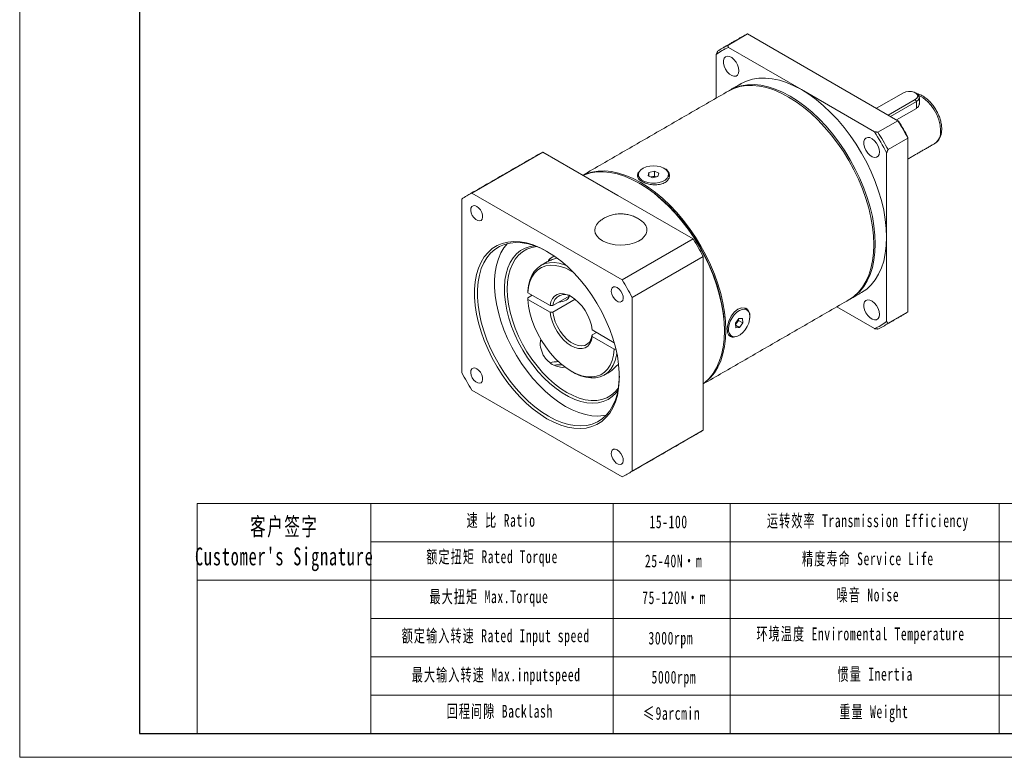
# Model space of a CAD drawing. Header units: millimetres. Extents: x -67 to 433, y -60 to 294.
# Tile 1 of 3: x -67 to 178, y -60 to 123. Entities that reach past the tile are written whole.
import ezdxf

# ---------------------------------------------------------------- set-up
doc = ezdxf.new("R2010")
doc.units = ezdxf.units.MM
doc.header["$LTSCALE"] = 1.5
doc.layers.get('0').update_dxf_attribs({"lineweight": 18})
for name, color, linetype, lineweight in [('7标注层', 4, 'Continuous', 18), ('SLD-0', 7, 'Continuous', 18), ('图框_外框线', 7, 'Continuous', 18)]:
    doc.layers.add(name, color=color, linetype=linetype, lineweight=lineweight)
doc.styles.add('标准', font='txt', dxfattribs={"width": 0.667})

msp = doc.modelspace()

# ---------------------------------------------------------------- linework, layer by layer
at = {"color": 7, "linetype": 'Continuous', "lineweight": 15}
for p, q in [((109.02024, 116.733754), (113.969987, 119.591182)), ((151.38656, 97.991054), (113.969987, 119.591182)), ((127.374972, 105.729588), (109.205629, 116.218526)), ((106.161769, 114.460771), (106.161769, 103.627321)), ((145.544314, 95.24065), (127.374972, 105.729588)), ((152.760104, 104.951214), (146.045005, 101.07467)), ((149.014854, 99.360213), (155.729953, 103.236757)), ((156.012796, 102.74686), (155.729953, 103.236757)), ((156.745031, 103.767371), (156.745031, 102.027469)), ((156.012796, 102.74686), (149.580586, 99.033624)), ((156.012796, 101.063437), (151.03863, 98.191912)), ((156.012796, 102.74686), (156.012796, 101.063437)), ((151.38656, 97.991054), (146.436813, 95.133626)), ((148.941729, 90.794984), (153.891476, 93.652412)), ((153.891476, 93.905749), (153.891476, 93.652412)), ((153.891476, 50.445134), (153.891476, 93.652412)), ((45.304997, 79.951728), (62.982667, 90.156829)), ((81.690953, 79.356765), (62.982667, 90.156829)), ((148.588175, 68.987243), (148.588175, 89.968528)), ((86.764789, 84.606295), (86.764789, 84.022467)), ((89.177514, 84.314959), (89.416599, 85.136692)), ((90.290702, 83.784563), (89.177514, 84.314959)), ((89.416599, 85.136692), (90.768874, 85.428028)), ((89.416599, 84.201042), (89.416599, 85.136692)), ((89.83452, 84.001918), (90.092737, 84.057549)), ((90.092737, 84.057549), (90.768874, 84.203217)), ((91.642977, 84.075899), (90.290702, 83.784563)), ((90.768874, 85.428028), (91.882064, 84.897632)), ((90.768874, 84.203217), (90.768874, 85.428028)), ((90.768874, 84.203217), (91.225057, 83.985862)), ((91.882064, 84.897632), (91.642977, 84.075899)), ((94.294788, 84.606295), (94.294788, 84.022467)), ((42.800081, 78.5052), (42.800081, 35.297922)), ((82.72157, 58.351599), (45.304997, 79.951728)), ((100.39924, 68.556701), (81.690953, 79.356765)), ((148.588175, 48.005957), (148.588175, 68.987243)), ((100.39924, 68.556701), (82.72157, 58.351599)), ((85.226487, 54.012957), (102.904156, 64.218059)), ((102.904156, 42.614421), (102.904156, 64.218059)), ((64.013284, 62.840141), (63.917098, 62.785955)), ((59.262783, 53.928978), (60.323675, 54.541417)), ((64.767744, 51.975911), (59.263523, 55.15343)), ((65.478265, 51.973938), (69.670936, 54.394316)), ((69.341713, 54.204259), (69.341713, 53.79084)), ((85.226487, 10.805679), (85.226487, 54.012957)), ((59.263523, 53.520349), (64.767744, 50.34283)), ((71.03815, 53.55051), (65.478265, 50.340857)), ((136.160759, 51.665214), (145.544314, 46.248202)), ((153.891476, 50.445134), (148.941729, 47.587706)), ((110.941802, 47.596896), (111.773063, 48.760595)), ((111.03901, 46.479795), (110.941802, 47.596896)), ((111.322451, 47.72055), (110.973545, 47.232111)), ((110.985631, 47.093203), (111.967479, 46.526394)), ((111.738081, 48.302399), (111.322451, 47.72055)), ((111.706338, 48.667184), (111.738081, 48.302399)), ((111.738081, 48.302399), (112.798741, 47.690094)), ((111.773063, 48.760595), (112.701532, 48.807194)), ((112.798741, 47.690094), (111.967479, 46.526394)), ((112.701532, 48.807194), (112.798741, 47.690094)), ((75.276223, 44.684615), (76.337115, 45.297055)), ((80.746878, 42.751354), (75.279642, 45.907522)), ((75.279642, 44.27444), (80.783862, 41.096921)), ((108.207457, 46.084155), (108.207457, 45.675951)), ((111.967479, 46.526394), (111.03901, 46.479795)), ((102.904156, 21.010781), (102.904156, 42.614421)), ((81.38475, 37.075269), (81.857174, 37.347994)), ((81.751012, 37.300384), (81.864557, 37.284453)), ((45.304997, 30.95928), (82.72157, 9.359152)), ((102.904156, 21.010781), (85.226487, 10.805679))]:
    msp.add_line(p, q, dxfattribs=at)
for p, q in [((20.112215, 2.746955), (20.112215, -54.490945)), ((80.528367, 2.746955), (80.528367, -54.490945))]:
    msp.add_line(p, q)
for points in [[(111.819516, 110.421693), (111.733126, 111.133434), (111.481629, 111.881679), (111.087375, 112.59994), (110.585393, 113.224402), (110.020288, 113.699574), (109.442271, 113.983236), (108.9027, 114.050183), (108.44952, 113.894469), (108.122999, 113.529926), (107.952148, 112.988949), (107.952148, 112.319604), (108.122999, 111.581366), (108.44952, 110.839831), (108.9027, 110.160885), (109.442271, 109.604859), (110.020288, 109.221156), (110.585393, 109.043871), (111.087375, 109.088756), (111.481629, 109.351823), (111.733126, 109.809696), (111.819516, 110.421693)], [(127.374972, 105.729588), (125.526119, 106.703693), (123.691338, 107.483952), (121.884591, 108.06443), (120.119629, 108.440706), (118.409885, 108.609918), (116.76837, 108.570777), (115.207579, 108.323584), (113.739388, 107.870217), (112.37619, 107.214831)], [(109.19421, 105.377913), (110.557408, 106.033299), (112.025598, 106.486666), (113.58639, 106.733859), (115.227904, 106.773), (116.937649, 106.603787), (118.702611, 106.227512), (120.509357, 105.647034), (122.344139, 104.866775), (124.192992, 103.89267), (126.041844, 102.732135), (127.876626, 101.394001), (129.683373, 99.888453), (131.448335, 98.226947), (133.158079, 96.422131), (134.799593, 94.487737), (136.360385, 92.438493), (137.828576, 90.289988), (139.192992, 88.058577), (140.443248, 85.761243), (141.569831, 83.415469), (142.564164, 81.039106), (143.418683, 78.650243), (144.126883, 76.267058), (144.683372, 73.907691), (145.083919, 71.590096), (145.325472, 69.331912), (145.406195, 67.150325), (145.325472, 65.061939), (145.083919, 63.082646), (144.683372, 61.227512), (144.126883, 59.510654), (143.418683, 57.94514), (142.564164, 56.542882), (141.569831, 55.314554), (140.443248, 54.269504), (139.192992, 53.415684), (139.191772, 53.414981)], [(109.372029, 105.47816), (109.546546, 105.581311), (110.910962, 106.237401), (112.379153, 106.690769), (113.939944, 106.937961), (115.581458, 106.977103), (117.291203, 106.80789), (119.056165, 106.431614), (120.862911, 105.851137), (122.697693, 105.070878), (124.546546, 104.096772), (126.395398, 102.936238), (128.23018, 101.598103), (130.036927, 100.092556), (131.801889, 98.431049), (133.511633, 96.626233), (135.153147, 94.691839), (136.713939, 92.642595), (138.18213, 90.494091), (139.546546, 88.262679), (140.796802, 85.965346), (141.923385, 83.619571), (142.917718, 81.243209), (143.772237, 78.854346), (144.480437, 76.47116), (145.036927, 74.111793), (145.437473, 71.794198), (145.679026, 69.536015), (145.759749, 67.354428)], [(148.588175, 68.987243), (148.507452, 71.16883), (148.265899, 73.427014), (147.865353, 75.744609), (147.308863, 78.103976), (146.600663, 80.487161), (145.746145, 82.876025), (144.751811, 85.252387), (143.625228, 87.598162), (142.374972, 89.895495), (141.010556, 92.126906), (139.542366, 94.275411), (137.981574, 96.324655), (136.340059, 98.259049), (134.630315, 100.063865), (132.865353, 101.725371), (131.058606, 103.230919), (129.223824, 104.569054), (127.374972, 105.729588)], [(155.729953, 103.236757), (156.148276, 103.581644), (156.337039, 103.988327), (156.273476, 104.407754), (155.96525, 104.789336), (155.449541, 105.087048), (154.788551, 105.264983), (154.062003, 105.301677), (153.357531, 105.192707), (152.760104, 104.951214)], [(156.013084, 104.787715), (156.472547, 104.422579), (156.714252, 103.99314), (156.714252, 103.541602), (156.472546, 103.112162), (156.012796, 102.74686)], [(146.819516, 90.216623), (146.733125, 90.928364), (146.48163, 91.676609), (146.087375, 92.39487), (145.585394, 93.019331), (145.020288, 93.494504), (144.44227, 93.778167), (143.9027, 93.845114), (143.449521, 93.689398), (143.122999, 93.324856), (142.952147, 92.78388), (142.952147, 92.114534), (143.122999, 91.376296), (143.449521, 90.63476), (143.9027, 89.955816), (144.44227, 89.399789), (145.020288, 89.016087), (145.585394, 88.8388), (146.087375, 88.883687), (146.48163, 89.146753), (146.733125, 89.604627), (146.819516, 90.216623)], [(93.433508, 83.222774), (93.938289, 83.683114), (94.228903, 84.201461), (94.287087, 84.745245), (94.109186, 85.280298), (93.70638, 85.773002), (93.103975, 86.192397), (92.339825, 86.512131), (91.461945, 86.712115), (90.525493, 86.779782), (89.589311, 86.710881), (88.712223, 86.509742), (87.949339, 86.189002), (87.348594, 85.768814), (86.947736, 85.275581), (86.771951, 84.740295), (86.832284, 84.196589), (87.124946, 83.678626), (87.631547, 83.218952), (88.320254, 82.84645), (89.147794, 82.584525), (90.062171, 82.449636), (91.00593, 82.450258), (91.919771, 82.586352), (92.746274, 82.849365), (93.433508, 83.222774)], [(72.926595, 84.416323), (73.712224, 84.763027), (75.180415, 85.216395), (76.741206, 85.463587), (78.382721, 85.502729), (80.092466, 85.333516), (81.857428, 84.95724), (83.664174, 84.376763), (85.498956, 83.596504), (87.347808, 82.622398), (89.196661, 81.461864), (91.031442, 80.123729), (92.838189, 78.618182), (94.603151, 76.956675), (96.312896, 75.151859), (97.95441, 73.217465), (99.515202, 71.168221), (100.983393, 69.019717), (102.347809, 66.788305), (103.598065, 64.490972), (104.724647, 62.145197), (105.718981, 59.768835), (106.573499, 57.379972), (107.281699, 54.996786), (107.838189, 52.637419), (108.238736, 50.319824), (108.480288, 48.061641), (108.561012, 45.880054), (108.480288, 43.791667), (108.238736, 41.812375), (107.838189, 39.957241), (107.281699, 38.240383), (106.573499, 36.674868), (105.718981, 35.27261), (104.724647, 34.044283), (103.598065, 32.999232), (102.904158, 32.491456)], [(86.994254, 82.418296), (85.145402, 83.392401), (83.31062, 84.17266), (81.503873, 84.753138), (79.738912, 85.129413), (78.029167, 85.298626), (76.387652, 85.259485), (74.826861, 85.012292), (73.35867, 84.558924), (72.964016, 84.394719)], [(90.092737, 84.057549), (89.943616, 84.018833), (89.858838, 83.990332)], [(102.904156, 32.534752), (103.244511, 32.79513), (104.371093, 33.84018), (105.365427, 35.068508), (106.219945, 36.470766), (106.928145, 38.03628), (107.484635, 39.753138), (107.885182, 41.608272), (108.126734, 43.587565), (108.207457, 45.675951), (108.126734, 47.857538), (107.885182, 50.115722), (107.484635, 52.433317), (106.928145, 54.792684), (106.219945, 57.175869), (105.365427, 59.564732), (104.371093, 61.941095), (103.244511, 64.286869), (101.994255, 66.584203), (100.629839, 68.815614), (99.161648, 70.964119), (97.600856, 73.013363), (95.959342, 74.947757), (94.249597, 76.752573), (92.484635, 78.414079), (90.677888, 79.919627), (88.843107, 81.257761), (86.994254, 82.418296)], [(87.347808, 82.21413), (89.191386, 81.055594), (91.020536, 79.717605), (92.820941, 78.210632), (94.578512, 76.546473), (96.279493, 74.73815), (97.910571, 72.799815), (99.458981, 70.746639), (100.912606, 68.594691), (102.260066, 66.360814), (103.490818, 64.062489), (104.59523, 61.717703), (105.564656, 59.34481), (106.391512, 56.962378), (107.069325, 54.589055), (107.59279, 52.243414), (107.95781, 49.943816), (108.161529, 47.708254), (108.207459, 46.084155)], [(46.513284, 76.681066), (46.031129, 76.866497), (45.601223, 76.846017), (45.270155, 76.621844), (45.073798, 76.21827), (45.03343, 75.679028), (45.153429, 75.062556), (45.420789, 74.435655), (45.806538, 73.866259), (46.268873, 73.416075), (46.757693, 73.133885), (47.220029, 73.050268), (47.605778, 73.174287), (47.873137, 73.492502), (47.993136, 73.970427), (47.952769, 74.556275), (47.756412, 75.186559), (47.425343, 75.792975), (46.995437, 76.309814), (46.513284, 76.681066)], [(77.801867, 68.131154), (77.01509, 68.681248), (76.42287, 69.30736), (76.046605, 69.986856), (75.899901, 70.695183), (75.988057, 71.406736), (76.307886, 72.095799), (76.847833, 72.737469), (77.225688, 73.057013)], [(87.567655, 73.059118), (88.102973, 72.5828), (88.589419, 71.927027), (88.852091, 71.229958), (88.881499, 70.516789), (88.676578, 69.813295), (88.244735, 69.144902), (87.601577, 68.535768), (86.770353, 68.007909), (85.781102, 67.580402), (84.669577, 67.268698), (83.475955, 67.084064), (82.243375, 67.033173), (81.016385, 67.117863), (79.839336, 67.335076), (78.754761, 67.676958), (77.801867, 68.131154)], [(142.373753, 55.251899), (142.374972, 55.252602), (143.625228, 56.106422), (144.751811, 57.151472), (145.746145, 58.3798), (146.600663, 59.782058), (147.308863, 61.347572), (147.865353, 63.06443), (148.265899, 64.919564), (148.507452, 66.898857), (148.588175, 68.987243)], [(64.013283, 65.477232), (65.72726, 64.393492), (67.425715, 63.131), (69.093266, 61.701191), (70.714812, 60.117014), (72.275668, 58.392813), (73.761698, 56.544205), (75.159446, 54.587931), (76.456252, 52.541706), (77.640373, 50.424062), (78.701084, 48.254177), (79.628781, 46.051702), (80.41506, 43.83658), (81.052804, 41.628875), (81.536235, 39.448579), (81.860974, 37.315438), (82.024083, 35.248768), (82.024083, 33.267286), (81.860974, 31.388938), (81.536235, 29.630733), (81.052804, 28.008594), (80.41506, 26.537212), (79.628781, 25.22991), (78.701084, 24.09853), (77.640373, 23.153316), (76.456252, 22.402829), (75.159446, 21.853865), (73.761698, 21.511396), (72.275668, 21.378522), (70.714812, 21.456447), (69.093266, 21.744467), (67.425715, 22.239972), (65.72726, 22.938474), (64.013283, 23.83365), (62.299307, 24.917389), (60.600852, 26.179881), (58.933301, 27.60969), (57.311755, 29.193868), (55.750899, 30.918068), (54.264868, 32.766676), (52.867121, 34.72295), (51.570314, 36.769175), (50.386195, 38.886818), (49.325482, 41.056704), (48.397787, 43.259179), (47.611506, 45.474301), (46.973763, 47.682005), (46.490332, 49.862302), (46.165592, 51.995444), (46.002484, 54.062113), (46.002484, 56.043594), (46.165592, 57.921943), (46.490332, 59.680148), (46.973763, 61.302287), (47.611506, 62.773669), (48.397787, 64.080971), (49.325482, 65.212351), (50.386195, 66.157564), (51.570314, 66.908052), (52.867121, 67.457016), (54.264868, 67.799485), (55.750899, 67.932359), (57.311755, 67.854434), (58.933301, 67.566414), (60.600852, 67.070909), (62.299307, 66.372407), (64.013283, 65.477232)], [(64.193837, 65.371956), (62.686468, 66.150685), (61.021316, 66.835492), (59.386462, 67.321281), (57.796712, 67.603654), (56.26646, 67.680052), (54.809568, 67.549783), (53.439227, 67.214028), (52.167849, 66.675828), (51.006947, 65.940056), (49.967032, 65.013376), (49.057527, 63.90418), (48.286664, 62.622512), (47.661426, 61.179981), (47.187474, 59.589648), (46.869101, 57.865918), (46.70919, 56.0244), (46.70919, 54.081771), (46.869101, 52.055624), (47.187474, 49.964308), (47.661426, 47.826763), (48.286664, 45.662347), (49.057527, 43.490659), (49.967032, 41.33137), (51.006947, 39.204031), (52.167849, 37.12791), (53.439227, 35.121808), (54.809568, 33.203891), (56.26646, 31.391531), (57.796712, 29.701138), (59.386462, 28.148023), (61.021316, 26.74625), (62.686468, 25.508512), (64.366837, 24.446023), (66.047207, 23.568399), (67.712358, 22.883594), (69.347213, 22.397805), (70.936963, 22.115432), (72.467214, 22.039034), (73.924107, 22.169302), (75.294448, 22.505057), (76.565826, 23.043257), (77.726729, 23.779029), (78.766642, 24.70571), (79.676148, 25.814906), (80.447012, 27.096573), (81.072249, 28.539105), (81.546201, 30.129437), (81.864573, 31.853168), (82.024484, 33.694686), (82.043632, 34.451855)], [(54.170444, 67.421373), (53.300168, 66.353405), (52.529305, 65.071737), (51.904067, 63.629205), (51.430115, 62.038873), (51.111742, 60.315143), (50.951832, 58.473625), (50.951832, 56.530996), (51.111742, 54.504849), (51.430115, 52.413533), (51.904067, 50.275988), (52.529305, 48.111571), (53.300168, 45.939884), (54.209674, 43.780595), (55.249588, 41.653256), (56.41049, 39.577134), (57.681868, 37.571032), (59.05221, 35.653115), (60.509102, 33.840755), (62.039353, 32.150363), (63.629104, 30.597248), (65.263958, 29.195475), (66.92911, 27.957737), (68.609479, 26.895248), (70.289848, 26.017624), (71.955, 25.332819), (73.589854, 24.847029), (75.179605, 24.564657), (76.709856, 24.488259), (78.166748, 24.618527), (78.805872, 24.746938)], [(81.6952, 30.818069), (81.222889, 30.226882), (80.283409, 29.323537), (79.220181, 28.610839), (78.044478, 28.096344), (76.768761, 27.785505), (75.406554, 27.681618), (73.972297, 27.785783), (72.481192, 28.096897), (70.949046, 28.611661), (69.3921, 29.32462), (67.826858, 30.228215), (66.269912, 31.312868), (64.737766, 32.567081), (63.246661, 33.977561), (61.812403, 35.529354), (60.450196, 37.206012), (59.17448, 38.989762), (57.998777, 40.861695), (56.935549, 42.801969), (55.996069, 44.790015), (55.190294, 46.804762), (54.526764, 48.824851), (54.012516, 50.828869), (53.652999, 52.795573), (53.452025, 54.704116), (53.411723, 56.534266), (53.532521, 58.266624), (53.813139, 59.882826), (54.250602, 61.365738), (54.840272, 62.699645), (55.575899, 63.870404), (56.449687, 64.865605), (57.452369, 65.674699), (58.573321, 66.28911), (59.800658, 66.702325), (60.872812, 66.887409)], [(61.525561, 66.647901), (60.234867, 66.424036), (59.026951, 65.991818), (57.927895, 65.35714), (56.949743, 64.526958), (56.103212, 63.510365), (55.397575, 62.318501), (54.840565, 60.964422), (54.438282, 59.462966), (54.195136, 57.830583), (54.113791, 56.085155), (54.195136, 54.245809), (54.438282, 52.332694), (54.840565, 50.366773), (55.397575, 48.369584), (56.103212, 46.363008), (56.949743, 44.369031), (57.927895, 42.409498), (59.026951, 40.505879), (60.234867, 38.67903), (61.538411, 36.948966), (62.923302, 35.334643), (64.374365, 33.853746), (65.875702, 32.522502), (67.410865, 31.355496), (68.963033, 30.365513), (70.515201, 29.5634), (72.050364, 28.957946), (73.551701, 28.555782), (75.002764, 28.361318), (76.387654, 28.37668), (77.691198, 28.601704), (78.899115, 29.033923), (79.998171, 29.668599), (80.976323, 30.498782), (81.814217, 31.50311)], [(145.759749, 67.354428), (145.679026, 65.266041), (145.437473, 63.286749), (145.036927, 61.431615), (144.480437, 59.714757), (143.772237, 58.149242), (142.917718, 56.746984), (141.923385, 55.518657), (140.796802, 54.473606), (139.546546, 53.619787), (139.367509, 53.518836)], [(59.262783, 55.562059), (59.428543, 57.004296), (59.753301, 58.320552), (60.232342, 59.491715), (60.858709, 60.500774), (61.623306, 61.333076), (62.515029, 61.976535), (63.520928, 62.421809), (64.626395, 62.662427), (65.815377, 62.694897), (67.070607, 62.518747), (68.373857, 62.136536), (68.791995, 61.973989)], [(70.622798, 60.212334), (70.023693, 60.577424), (68.674663, 61.258374), (67.346831, 61.732971), (66.061058, 61.993757), (64.837548, 62.036634), (63.695524, 61.860928), (62.652931, 61.469401), (61.726151, 60.868205), (60.929744, 60.066785), (60.276225, 59.077735), (59.775863, 57.916592), (59.436518, 56.601604), (59.263523, 55.15343)], [(81.513283, 56.475996), (81.031129, 56.661428), (80.601224, 56.640947), (80.270154, 56.416775), (80.073797, 56.0132), (80.033431, 55.473958), (80.15343, 54.857486), (80.42079, 54.230584), (80.806537, 53.66119), (81.268872, 53.211006), (81.757694, 52.928815), (82.220029, 52.845198), (82.605777, 52.969218), (82.873137, 53.287432), (82.993136, 53.765357), (82.952769, 54.351205), (82.756413, 54.981488), (82.425342, 55.587906), (81.995438, 56.104744), (81.513283, 56.475996)], [(64.767744, 51.975911), (64.978653, 52.925424), (65.351919, 53.720458), (65.875529, 54.335429), (66.532633, 54.750544), (67.302083, 54.952446), (68.159119, 54.934637), (69.076159, 54.697691), (70.023693, 54.249232), (70.971226, 53.603692), (71.888266, 52.781846), (72.745302, 51.810143), (73.514753, 50.719852), (74.171856, 49.546061), (74.695466, 48.326543), (75.068732, 47.100546), (75.279642, 45.907522)], [(59.263523, 53.520349), (59.436518, 51.87244), (59.775863, 50.165652), (60.276225, 48.426804), (60.929744, 46.683216), (61.726151, 44.962285), (62.652931, 43.29105), (63.695524, 41.695771), (64.837548, 40.201514), (66.061058, 38.831756), (67.346831, 37.60802), (68.674663, 36.549534), (70.023693, 35.672929), (71.372722, 34.991978), (72.700554, 34.517381), (73.986327, 34.256595), (75.209838, 34.213718), (76.351861, 34.389424), (77.394454, 34.78095), (78.321234, 35.382147), (79.117641, 36.183566), (79.77116, 37.172617), (80.271523, 38.333759), (80.610867, 39.648748), (80.783862, 41.096921)], [(146.819516, 49.799914), (146.733125, 50.511655), (146.48163, 51.2599), (146.087375, 51.978163), (145.585394, 52.602624), (145.020288, 53.077795), (144.44227, 53.361458), (143.9027, 53.428406), (143.449521, 53.272691), (143.122999, 52.908149), (142.952147, 52.367171), (142.952147, 51.697826), (143.122999, 50.959587), (143.449521, 50.218053), (143.9027, 49.539108), (144.44227, 48.983082), (145.020288, 48.599379), (145.585394, 48.422093), (146.087375, 48.466978), (146.48163, 48.730044), (146.733125, 49.187918), (146.819516, 49.799914)], [(75.279642, 44.27444), (75.068732, 43.324928), (74.695466, 42.529894), (74.171856, 41.914924), (73.514753, 41.499808), (72.745302, 41.297906), (71.888266, 41.315714), (70.971226, 41.552661), (70.023693, 42.00112), (69.076159, 42.646659), (68.159119, 43.468505), (67.302083, 44.440209), (66.532633, 45.5305), (65.875529, 46.704291), (65.351919, 47.923809), (64.978653, 49.149806), (64.767744, 50.34283)], [(65.478265, 50.340857), (65.700498, 49.15709), (66.091632, 47.943427), (66.63754, 46.743698), (67.318508, 45.601233), (68.109942, 44.557291), (68.983259, 43.649574), (69.906921, 42.910865), (70.847568, 42.367841), (71.771229, 42.040114), (72.644546, 41.93952), (73.43598, 42.069692), (74.116948, 42.425928), (74.662856, 42.995364), (75.05399, 43.757434), (75.276223, 44.684615)], [(114.450709, 48.572239), (114.550645, 48.969294), (114.492966, 50.03372), (114.092729, 50.858135), (113.404685, 51.350274), (112.520154, 51.438115), (111.56257, 51.097646), (110.652542, 50.370933), (109.878355, 49.343474), (109.303993, 48.128949), (108.978998, 46.875843), (108.914564, 46.084155)], [(112.123836, 44.729574), (112.774936, 45.274409), (113.369193, 45.968103), (113.869267, 46.767068), (114.243737, 47.621101), (114.469074, 48.476543), (114.531117, 49.27964), (114.425971, 49.979932), (114.16024, 50.533418), (113.750622, 50.905318), (113.222855, 51.072267), (112.6101, 51.023773), (111.950859, 50.762884), (111.286554, 50.305992), (110.658926, 49.681806), (110.107412, 48.929545), (109.666664, 48.096477), (109.364378, 47.234946), (109.219545, 46.399086), (109.241268, 45.641417), (109.42818, 45.009545), (109.768538, 44.543174), (110.240957, 44.271608), (110.81575, 44.21191), (111.456803, 44.367831), (112.123836, 44.729574)], [(111.44301, 51.05352), (111.778158, 51.211024), (112.211058, 51.33874)], [(81.400517, 40.13302), (81.325945, 39.654258), (81.001187, 38.338001), (80.522146, 37.166839), (79.895778, 36.15778), (79.131182, 35.325477), (78.239459, 34.682018), (77.23356, 34.236746), (76.128093, 33.996127), (74.939111, 33.963657), (73.683881, 34.139806), (72.380631, 34.522018), (71.048288, 35.10474), (70.375434, 35.469804)], [(81.869768, 37.238857), (81.802778, 37.2486), (81.711494, 37.263895)], [(46.513284, 36.264357), (46.031129, 36.44979), (45.601223, 36.42931), (45.270155, 36.205135), (45.073798, 35.801562), (45.03343, 35.262321), (45.153429, 34.645847), (45.420789, 34.018946), (45.806538, 33.449552), (46.268873, 32.999368), (46.757693, 32.717178), (47.220029, 32.633561), (47.605778, 32.757578), (47.873137, 33.075793), (47.993136, 33.553719), (47.952769, 34.139567), (47.756412, 34.76985), (47.425343, 35.376268), (46.995437, 35.893107), (46.513284, 36.264357)], [(81.513283, 16.059287), (81.031129, 16.24472), (80.601224, 16.224239), (80.270154, 16.000066), (80.073797, 15.596492), (80.033431, 15.05725), (80.15343, 14.440776), (80.42079, 13.813875), (80.806537, 13.244482), (81.268872, 12.794298), (81.757694, 12.512107), (82.220029, 12.42849), (82.605777, 12.552509), (82.873137, 12.870723), (82.993136, 13.348649), (82.952769, 13.934497), (82.756413, 14.564779), (82.425342, 15.171198), (81.995438, 15.688036), (81.513283, 16.059287)]]:
    msp.add_lwpolyline(points, dxfattribs=at)
for centre, radius, start, end in [((119.368963, 107.347555), 13.381157, 113.79566423, 119.99251814), ((114.232763, 103.998805), 13.213389, 112.36202614, 127.64876855), ((114.412022, 104.504822), 13.364808, 113.79286234, 126.21788942), ((151.645549, 95.209228), 10.382322, 1.71807445, 62.08925002), ((92.728699, 61.232494), 69.223813, 27.92625603, 32.07374411), ((93.574332, 61.720682), 68.366926, 28.08426162, 31.91571946), ((87.948226, 58.472785), 68.331437, 27.44688344, 32.5531167), ((87.778952, 58.375066), 69.223813, 27.92625603, 32.07374411), ((158.539922, 95.166001), 3.501276, 305.50098979, 5.81118711), ((68.381643, 77.913202), 13.381157, 113.79566423, 119.99251814), ((88.066825, 84.183714), 1.537342, 139.30469044, 178.85790937), ((90.52755, 82.068016), 2.036493, 70.20502289, 102.32816605), ((92.923603, 84.157284), 1.607199, 2.03501731, 39.80230677), ((50.696779, 67.722796), 13.364808, 113.79286234, 126.21788942), ((41.741379, 31.798141), 69.223813, 27.92625603, 32.07374411), ((65.589926, 62.739871), 1.254231, 114.30681093, 174.38560821), ((66.14155, 62.580417), 1.678866, 96.9531194, 161.94230715), ((24.06371, 21.59304), 69.223813, 27.92625603, 32.07374411), ((68.42328, 51.788678), 2.950836, 52.87318438, 176.400478), ((68.219622, 54.597834), 1.389021, 294.07530085, 349.51046381), ((66.925776, 56.839096), 3.972107, 271.46744551, 297.92956437), ((112.67802, 49.940739), 1.607646, 20.19982141, 57.96826809), ((145.983594, 61.244312), 13.384948, 300.00286286, 306.21409006), ((109.828178, 48.76873), 1.825248, 308.48915372, 324.95167238), ((109.775133, 48.866269), 1.925322, 323.48170204, 353.2605506), ((140.517037, 58.468183), 13.213684, 292.36217438, 307.64857737), ((141.044709, 58.370668), 13.365448, 293.79316107, 306.21759068), ((110.273159, 45.722046), 1.537746, 241.14378403, 280.69887067), ((66.799184, 31.530883), 6.506986, 89.37195752, 107.75604335), ((66.840814, 32.655866), 4.604611, 76.5718486, 101.67704104), ((76.872155, 40.290385), 5.540802, 300.27814732, 324.53103713), ((103.964212, 67.718622), 69.225377, 207.92630289, 212.07369726), ((94.998551, 31.806467), 13.380787, 300.00189609, 306.21505683), ((77.329466, 21.588642), 13.365448, 293.79316107, 306.21759068)]:
    msp.add_arc(centre, radius, start, end, dxfattribs=at)
for points in [[(112.679898, 118.93685), (107.730151, 116.079422)], [(106.161769, 114.460771), (106.515323, 115.287227)], [(109.02024, 116.733754), (109.205629, 116.218526)], [(112.37619, 107.214831), (72.905166, 84.428694)], [(112.37619, 107.214831), (109.547764, 105.582016)], [(156.013084, 104.787715), (155.730196, 104.951076)], [(151.606003, 97.864309), (151.38656, 97.991054)], [(145.544314, 95.24065), (146.436813, 95.133626)], [(148.941729, 90.794984), (148.588175, 89.968528)], [(153.891477, 88.458332), (160.573172, 92.315593)], [(61.692578, 89.502497), (44.014908, 79.297395)], [(87.351199, 82.212173), (86.997702, 82.416305)], [(65.215102, 63.964601), (65.073656, 63.882921)], [(63.917098, 62.785955), (62.502884, 61.969546)], [(59.263523, 55.15343), (59.262783, 55.562059)], [(102.904156, 32.466586), (142.373753, 55.251899)], [(139.545327, 53.619083), (142.373753, 55.251899)], [(59.262783, 53.928978), (59.263523, 53.520349)], [(65.478265, 51.973938), (64.767744, 51.975911)], [(64.767744, 50.34283), (65.478265, 50.340857)], [(113.752618, 50.904169), (113.247036, 51.196035)], [(147.7269, 46.795513), (152.676647, 49.652941)], [(148.588175, 48.005957), (148.941729, 47.587706)], [(75.276223, 44.684615), (75.279642, 44.27444)], [(109.482342, 44.674687), (109.987924, 44.38282)], [(146.436813, 46.141179), (145.544314, 46.248202)], [(80.783862, 41.096921), (81.125629, 41.096716)], [(70.02194, 35.67394), (70.375434, 35.469804)], [(78.251604, 34.689007), (79.665818, 35.505415)], [(84.011658, 10.013486), (101.689327, 20.218588)]]:
    msp.add_open_spline(points, degree=1, dxfattribs=at)
for points, knots in [([(160.535297, 92.316281), (160.706142, 92.416646), (161.100682, 92.648421), (161.579753, 93.204826), (161.976071, 93.918218), (162.228186, 94.751823), (162.308788, 95.444818), (162.319414, 96.031908), (162.29419, 96.649374), (162.156987, 97.566262), (161.848338, 98.670149), (161.404918, 99.764145), (160.840679, 100.818506), (160.171393, 101.804989), (159.414046, 102.696182), (158.58623, 103.469071), (157.705312, 104.0927), (156.845578, 104.542671), (156.282228, 104.681952), (156.028411, 104.744705)], [0, 0, 0, 0, 0.7157880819, 1.6529969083, 2.5996582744, 3.580192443, 4.5853337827, 4.8314707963, 5.3991017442, 6.4539596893, 7.5056782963, 8.5539036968, 9.600000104, 10.6464815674, 11.6955992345, 12.7501442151, 13.8130344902, 14.8857408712, 15.765362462, 15.765362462, 15.765362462, 15.765362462]), ([(156.724089, 102.277724), (156.71422, 102.110961), (156.692062, 101.736564), (156.39016, 101.3146), (156.105207, 101.124943), (156.012796, 101.063437)], [0, 0, 0, 0, 0.5209449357, 1.1695646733, 1.4808742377, 1.4808742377, 1.4808742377, 1.4808742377]), ([(87.701361, 82.8265), (88.048837, 82.656782), (88.743716, 82.317383), (90.069872, 82.040862), (91.427944, 82.003564), (92.694611, 82.249559), (93.713726, 82.766006), (94.373032, 83.493907), (94.607242, 84.342598), (94.376778, 85.187825), (93.792325, 85.888526), (93.165759, 86.16489), (92.894107, 86.284709)], [0, 0, 0, 0, 1.0992166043, 2.1982012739, 3.303227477, 4.4124337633, 5.5149990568, 6.6104505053, 7.7094118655, 8.8169998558, 9.9249475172, 10.772973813, 10.772973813, 10.772973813, 10.772973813]), ([(87.113949, 85.415353), (87.051599, 85.369414), (86.719931, 85.125044), (86.501267, 84.595056), (86.547104, 83.894338), (87.00224, 83.281493), (87.499988, 82.957555), (87.701361, 82.8265)], [0, 0, 0, 0, 0.192185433, 1.0223150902, 1.8588347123, 2.6985546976, 3.2691058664, 3.2691058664, 3.2691058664, 3.2691058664]), ([(87.537339, 73.061857), (87.44786, 73.135497), (87.067145, 73.448819), (86.30402, 73.878421), (85.26304, 74.338138), (84.144371, 74.650955), (82.948753, 74.816773), (81.66249, 74.807295), (80.380215, 74.59792), (79.166, 74.197044), (78.12491, 73.697454), (77.526175, 73.261078), (77.256068, 73.064216)], [0, 0, 0, 0, 0.3476601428, 1.4792149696, 2.6109423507, 3.7602873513, 4.9529947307, 6.223532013, 7.6077653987, 8.8340835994, 10.052975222, 11.0548092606, 11.0548092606, 11.0548092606, 11.0548092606]), ([(66.438338, 63.813469), (66.25706, 63.750377), (65.642284, 63.53641), (64.781764, 63.223621), (64.264383, 62.965442), (64.013284, 62.840141)], [0, 0, 0, 0, 0.4632549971, 1.5710618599, 2.6157041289, 2.6157041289, 2.6157041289, 2.6157041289]), ([(108.914564, 46.084155), (108.941426, 45.739598), (108.995143, 45.050557), (109.416941, 44.380944), (110.070531, 44.118904), (110.631247, 44.113854), (110.961547, 44.287945), (110.976262, 44.2957)], [0, 0, 0, 0, 0.8326127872, 1.6650495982, 2.5020627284, 3.3422422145, 3.3814162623, 3.3814162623, 3.3814162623, 3.3814162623]), ([(62.486144, 43.575837), (62.438714, 43.409219), (62.219674, 42.639748), (62.46623, 41.077367), (63.046867, 39.656804), (63.559939, 38.960529), (63.659732, 38.825102)], [0, 0, 0, 0, 0.5514298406, 2.5465913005, 4.5719203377, 5.0609709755, 5.0609709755, 5.0609709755, 5.0609709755]), ([(63.659732, 38.825102), (64.068612, 38.38076), (64.888244, 37.490041), (66.521309, 36.767715), (67.837766, 36.536794), (68.445539, 36.673942), (68.579754, 36.704229)], [0, 0, 0, 0, 1.7844740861, 3.5771217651, 5.1696897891, 5.6210527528, 5.6210527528, 5.6210527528, 5.6210527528])]:
    msp.add_open_spline(points, degree=3, knots=knots, dxfattribs=at)
at = {"layer": '7标注层', "color": 0}
msp.add_line((-23.06484, 2.746955), (-23.06484, -54.481158), dxfattribs=at)
at = {"layer": 'SLD-0'}
for p, q in [((109.637934, 2.746955), (109.637934, -54.474648)), ((176.633753, 2.746955), (176.633753, -54.481158))]:
    msp.add_line(p, q, dxfattribs=at)
at = {"layer": '图框_外框线'}
for p, q in [((-23.06484, 2.746955), (427.484934, 2.746955)), ((20.112215, -6.801578), (273.330443, -6.801578)), ((-23.06484, -16.350111), (427.484934, -16.350111)), ((20.112215, -25.898644), (427.484934, -25.898644)), ((20.112215, -35.447177), (427.484934, -35.447177)), ((20.112215, -44.99571), (427.484934, -44.99571))]:
    msp.add_line(p, q, dxfattribs=at)
at = {"layer": '图框_外框线', "color": 3}
msp.add_lwpolyline([(-67.297965, -60.442398), (433.446173, -60.442398), (433.446173, 293.655243), (-67.297965, 293.655243)], close=True, dxfattribs=at)
at = {"layer": '图框_外框线', "color": 3, "lineweight": 25}
msp.add_lwpolyline([(-37.491767, -54.481158), (427.484934, -54.481158), (427.484934, 287.694003), (-37.491767, 287.694003)], close=True, dxfattribs=at)

# ---------------------------------------------------------------- texts
at = {"layer": 'SLD-0', "color": 1, "attachment_point": 2, "style": '标准'}
for s, insert, char_height, width in [('\\T1.1;速 比 Ratio', (52.58408, 0.121381), 3.18284438, 26.00673708), ('\\T1.1;运转效率 Transmission Efficiency', (143.920765, 0.023565), 3.18284438, 54.08783525), ("\\T1.1;客户签字\\PCustomer's Signature", (-1.40189, -0.786075), 4.45598213, 55.43287718), ('\\T1.1;\\pxqc;15-100', (94.29687, -0.245735), 3.18284438, 13.53278911), ('\\T1.1;额定扭矩 Rated Torque', (50.346843, -8.933128), 3.18284438, 56.51052982), ('\\T1.1;精度寿命 Service Life', (143.920765, -9.435718), 3.18284438, 42.45510593), ('\\T1.1;25-40N·m', (95.559245, -9.97692), 3.18284438, 26.36230496), ('\\T1.1;最大扭矩 Max.Torque', (49.56381, -18.881912), 3.18284438, 37.5703167), ('\\T1.1;75-120N·m', (95.672188, -19.119423), 3.18284438, 31.65483655), ('\\T1.1;噪音 Noise', (143.920765, -18.439128), 3.18284438, 28.08526035), ('\\T1.1;额定输入转速 Rated Input speed', (51.241738, -28.607131), 3.18284438, 49.94948166), ('\\T1.1;3000rpm', (94.84736, -29.186101), 3.18284438, 21.93108859), ('\\T1.1;环境温度 Enviromental Temperature', (142.09603, -28.126345), 3.18284438, 53.63163938), ('\\T1.1;最大输入转速 Max.inputspeed ', (51.353599, -38.332345), 3.18284438, 50.23803928), ('\\T1.1;5000rpm', (95.606984, -38.904667), 3.18284438, 69.59546734), ('\\T1.1;惯量 Inertia', (145.745509, -38.155461), 3.18284438, 28.75461774), ('\\T1.1;回程间隙 Backlash', (52.248494, -47.386853), 3.18284438, 40.73514624), ('\\T1.1;≤9arcmin ', (95.024968, -47.914149), 3.18284438, 24.48397974), ('\\T1.1;重量 Weight', (145.403377, -47.500771), 3.18284438, 24.74917762)]:
    msp.add_mtext(s, dxfattribs=dict(at, insert=insert, char_height=char_height, width=width))

doc.saveas('drawing.dxf')
